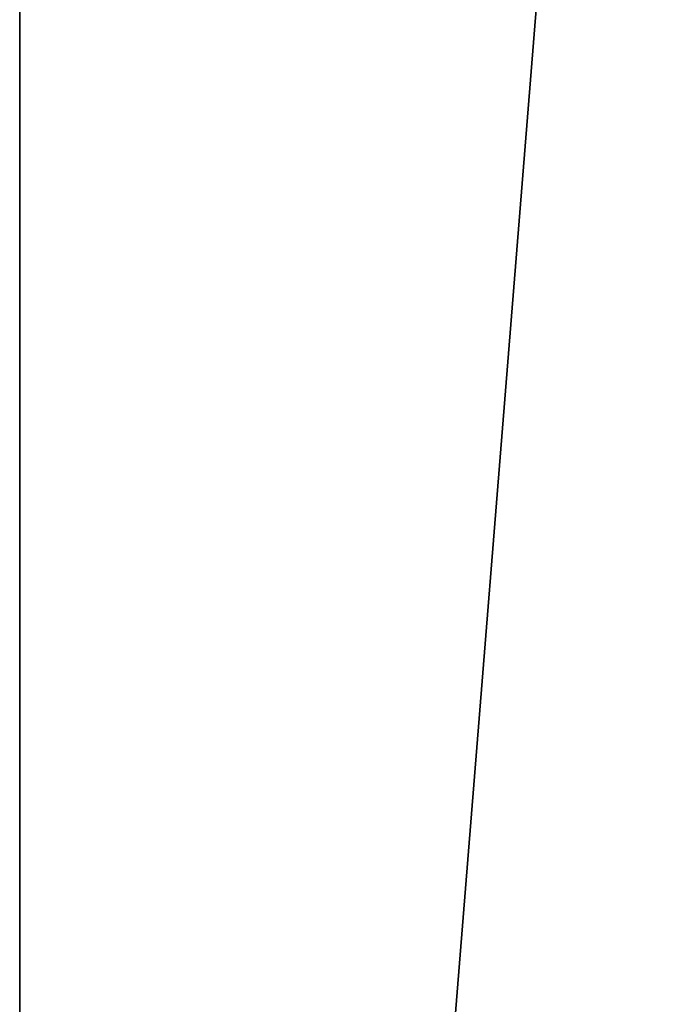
# Model space of a CAD drawing. Header units: millimetres. Extents: x -14944 to -12796, y 364 to 3070.
# Tile 163 of 256: x -14911 to -14742, y 1776 to 2032. Entities that reach past the tile are written whole.
import ezdxf

# ---------------------------------------------------------------- set-up
doc = ezdxf.new("R2010")
doc.units = ezdxf.units.MM
doc.layers.add('A-WALL', color=113, linetype='Continuous', lineweight=25)

msp = doc.modelspace()

# ---------------------------------------------------------------- meshes
at = {"layer": 'A-WALL'}
mesh = msp.add_polyface(dxfattribs=at)
corners = [(-14910.55, 3069.53, -600), (-14910.55, 369.03, -600), (-14910.55, 369.03, 2500), (-14910.55, 3069.53, 2500)]
mesh.append_faces([[corners[k] for k in face] for face in [(2, 3, 0, 1)]])
mesh = msp.add_polyface(dxfattribs=at)
corners = [(-14910.55, 369.03, -600), (-14910.55, 3069.53, -600), (-14709.55, 3069.53, -600), (-14709.55, 2868.53, -600), (-14709.55, 369.03, -600)]
mesh.append_faces([[corners[k] for k in face] for face in [(3, 0, 1, 2)]], dxfattribs={"vtx0": -1})
mesh.append_faces([[corners[k] for k in face] for face in [(3, 4, 0)]], dxfattribs={"vtx2": -1})
mesh = msp.add_polyface(dxfattribs=at)
corners = [(-14910.55, 3069.53, 2500), (-14910.55, 369.03, 2500), (-14709.55, 369.03, 2500), (-14709.55, 2868.53, 2500), (-14709.55, 3069.53, 2500)]
mesh.append_faces([[corners[k] for k in face] for face in [(3, 0, 1, 2)]], dxfattribs={"vtx0": -1})
mesh.append_faces([[corners[k] for k in face] for face in [(3, 4, 0)]], dxfattribs={"vtx2": -1})

doc.saveas('drawing.dxf')
